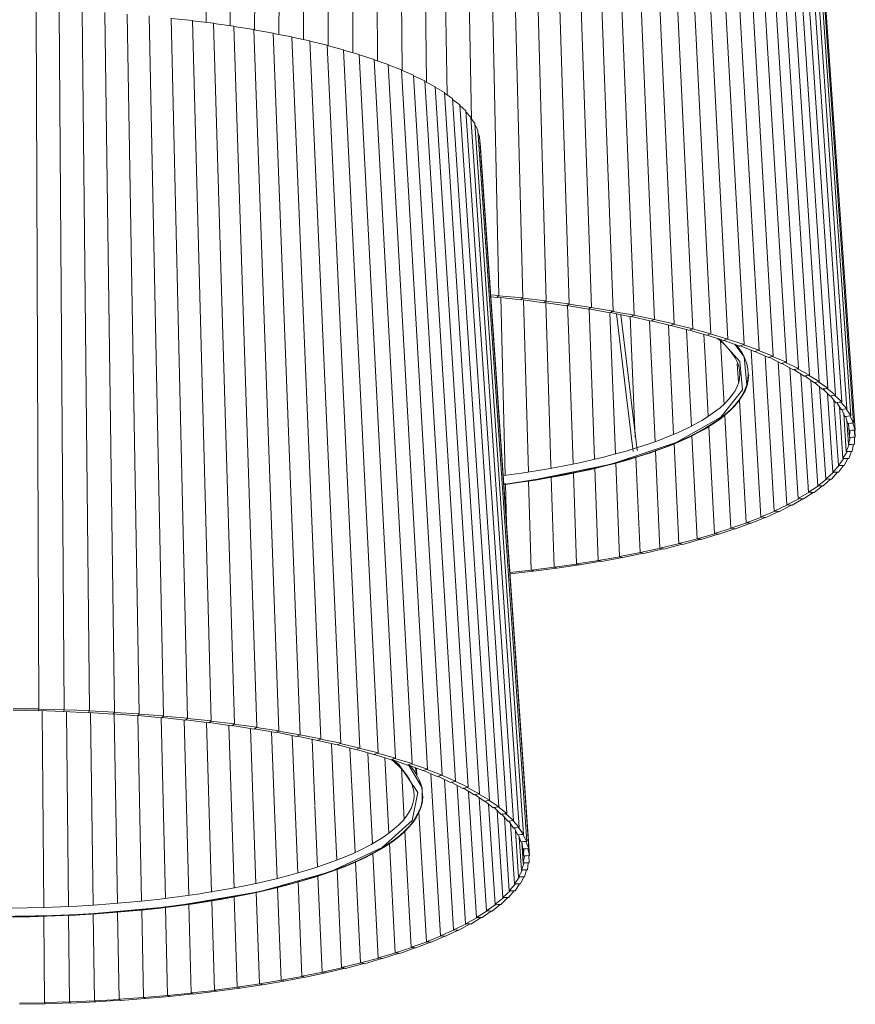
# Model space of a CAD drawing. Header units: millimetres. Extents: x 2868 to 11019, y -1415 to 7989.
# Tile 11 of 83: x 7116 to 7510, y -884 to -420. Entities that reach past the tile are written whole.
import ezdxf

# ---------------------------------------------------------------- set-up
doc = ezdxf.new("R2010")
doc.units = ezdxf.units.MM
doc.layers.add('E-LITE-EQPM', color=7, linetype='Continuous', lineweight=20)

# ---------------------------------------------------------------- blocks, each defined once
blk = doc.blocks.new('64314-7L   _Suspended_tensor - 64314-44-7L SAMBA Black_ribbon beige pendant lamp ø450-7L-545827-00 Isometrico PDF')
at = {"layer": 'E-LITE-EQPM', "color": 253, "lineweight": 15, "true_color": 0xaaaaaa}
for p, q in [((3962.23, -217.62), (3959.21, -422.98)), ((3973, -217.14), (3970.63, -424.96)), ((3983.84, -216.81), (3982.15, -427.09)), ((3994.72, -216.62), (3993.74, -429.51)), ((4005.63, -216.57), (4005.37, -432.44)), ((4016.53, -216.67), (4017.01, -435.64)), ((4027.4, -216.92), (4028.64, -439.53)), ((4038.22, -217.31), (4040.25, -444.08)), ((4048.95, -217.85), (4051.81, -449.64)), ((3951.55, -218.25), (3947.89, -421.39)), ((4057.86, -218.41), (4061.44, -455.59)), ((4068.38, -219.2), (4072.94, -466.93)), ((4078.76, -220.14), (4085.9, -550.11)), ((4088.96, -221.22), (4097.16, -551.29)), ((4098.97, -222.43), (4108.21, -552.61)), ((4108.75, -223.77), (4119.01, -554.08)), ((4118.29, -225.24), (4129.55, -555.7)), ((4127.57, -226.84), (4139.79, -557.45)), ((4136.56, -228.56), (4149.72, -559.34)), ((4145.25, -230.39), (4159.32, -561.36)), ((4153.6, -232.34), (4168.55, -563.51)), ((4161.62, -234.41), (4177.41, -565.78)), ((4169.26, -236.57), (4185.86, -568.16)), ((4176.53, -238.84), (4193.89, -570.65)), ((4183.39, -241.2), (4201.49, -573.25)), ((4189.85, -243.65), (4208.63, -575.94)), ((4195.87, -246.18), (4215.29, -578.73)), ((4201.45, -248.79), (4221.47, -581.61)), ((4206.57, -251.47), (4227.14, -584.56)), ((4211.22, -254.22), (4232.3, -587.59)), ((4215.4, -257.02), (4236.93, -590.68)), ((4219.08, -259.88), (4241.02, -593.83)), ((4222.27, -262.79), (4244.57, -597.03)), ((4224.96, -265.73), (4247.56, -600.27)), ((4227.13, -268.71), (4249.99, -603.55)), ((4228.79, -271.71), (4251.84, -606.86)), ((4229.93, -274.73), (4253.13, -610.19)), ((4230.55, -277.76), (4253.84, -613.53)), ((3867.72, -415.33), (3868.94, -745)), ((3878.57, -415.64), (3880.9, -745.33)), ((3889.36, -416.1), (3892.8, -745.82)), ((3900.05, -416.7), (3904.6, -746.48)), ((3910.63, -417.44), (3916.27, -747.29)), ((3921.06, -418.32), (3927.79, -748.25)), ((3931.34, -419.34), (3939.12, -749.37)), ((3931.34, -419.48), (3941.42, -420.5)), ((3941.42, -420.5), (3950.26, -750.64)), ((3941.43, -420.64), (3951.3, -421.79)), ((3951.3, -421.79), (3961.16, -752.05)), ((3951.3, -421.93), (3960.94, -423.21)), ((3960.94, -423.21), (3971.8, -753.61)), ((3960.94, -423.36), (3970.32, -424.76)), ((3970.32, -424.76), (3982.16, -755.31)), ((3970.33, -424.91), (3979.43, -426.43)), ((3979.43, -426.43), (3992.22, -757.15)), ((3979.43, -426.58), (3988.24, -428.22)), ((3988.24, -428.22), (4001.95, -759.12)), ((3988.24, -428.38), (3996.73, -430.13)), ((3996.73, -430.13), (4011.33, -761.21)), ((3996.73, -430.29), (4004.88, -432.14)), ((4004.88, -432.14), (4020.34, -763.43)), ((4004.89, -432.32), (4012.67, -434.27)), ((4012.67, -434.27), (4028.95, -765.77)), ((4012.68, -434.45), (4020.09, -436.5)), ((4020.09, -436.5), (4037.16, -768.22)), ((4020.1, -436.68), (4027.11, -438.82)), ((4027.11, -438.82), (4044.93, -770.78)), ((4027.13, -439.02), (4033.73, -441.23)), ((4033.73, -441.23), (4052.25, -773.43)), ((4033.74, -441.44), (4039.93, -443.74)), ((4039.93, -443.74), (4059.1, -776.19)), ((4039.94, -443.96), (4045.68, -446.32)), ((4045.68, -446.32), (4065.47, -779.03)), ((4045.69, -446.55), (4050.98, -448.97)), ((4050.98, -448.97), (4071.35, -781.95)), ((4051, -449.23), (4055.82, -451.69)), ((4055.82, -451.69), (4076.71, -784.95)), ((4055.84, -451.97), (4060.19, -454.48)), ((4060.19, -454.48), (4081.55, -788.01)), ((4060.21, -454.79), (4064.07, -457.31)), ((4064.07, -457.31), (4085.86, -791.14)), ((4064.09, -457.67), (4067.46, -460.2)), ((4067.46, -460.2), (4089.62, -794.32)), ((4067.48, -460.61), (4070.34, -463.13)), ((4070.34, -463.13), (4092.83, -797.55)), ((4070.38, -463.61), (4072.72, -466.1)), ((4072.72, -466.1), (4095.48, -800.82)), ((4072.76, -466.69), (4074.58, -469.09)), ((4074.58, -469.09), (4097.56, -804.12)), ((4074.64, -469.88), (4075.93, -472.1)), ((4075.93, -472.1), (4099.08, -807.44)), ((4076.01, -473.3), (4076.75, -475.13)), ((4076.75, -475.13), (4100.01, -810.78)), ((4076.95, -477.71), (4077.05, -478.17)), ((4077.05, -478.17), (4100.38, -814.13)), ((4085.9, -550.11), (4082.03, -549.81)), ((4082.09, -550.73), (4085.05, -551.03)), ((4085.05, -551.03), (4085.48, -550.57)), ((4085.44, -550.56), (4085.09, -550.89)), ((4085.17, -550.9), (4096.18, -552.19)), ((4085.79, -550.24), (4085.44, -550.56)), ((4097.16, -551.29), (4085.79, -550.24)), ((4096.18, -552.19), (4096.64, -551.77)), ((4096.64, -551.74), (4096.24, -552.05)), ((4096.32, -552.06), (4107.1, -553.51)), ((4097.03, -551.42), (4096.64, -551.74)), ((4108.21, -552.61), (4097.03, -551.42)), ((4107.1, -553.51), (4107.62, -553.09)), ((4107.62, -553.05), (4107.18, -553.37)), ((4107.26, -553.38), (4117.78, -554.96)), ((4108.06, -552.74), (4107.62, -553.05)), ((4119.01, -554.08), (4108.06, -552.74)), ((4117.78, -554.96), (4118.36, -554.55)), ((4118.36, -554.52), (4117.88, -554.83)), ((4117.96, -554.84), (4128.2, -556.56)), ((4118.84, -554.21), (4118.36, -554.52)), ((4129.55, -555.7), (4118.84, -554.21)), ((4128.2, -556.56), (4128.84, -556.15)), ((4128.84, -556.12), (4128.32, -556.43)), ((4128.32, -556.43), (4138.33, -558.3)), ((4129.36, -555.82), (4128.84, -556.12)), ((4139.79, -557.45), (4129.36, -555.82)), ((4139.03, -557.87), (4138.46, -558.16)), ((4138.54, -558.18), (4148.15, -560.16)), ((4139.59, -557.58), (4139.03, -557.87)), ((4149.72, -559.34), (4139.59, -557.58)), ((4148.9, -559.75), (4148.3, -560.03)), ((4148.37, -560.05), (4157.63, -562.16)), ((4149.51, -559.46), (4148.9, -559.75)), ((4149.5, -559.46), (4149.72, -559.34)), ((4159.32, -561.36), (4149.51, -559.46)), ((4159.08, -561.48), (4158.44, -561.76)), ((4159.08, -561.48), (4159.32, -561.36)), ((4168.55, -563.51), (4159.08, -561.48)), ((4158.44, -561.76), (4157.81, -562.03)), ((4157.87, -562.05), (4166.76, -564.29)), ((4167.63, -563.89), (4166.95, -564.16)), ((4167.02, -564.18), (4175.52, -566.53)), ((4168.3, -563.62), (4167.63, -563.89)), ((4168.3, -563.62), (4168.55, -563.51)), ((4177.41, -565.78), (4168.3, -563.62)), ((4176.43, -566.14), (4175.72, -566.4)), ((4177.14, -565.88), (4176.43, -566.14)), ((4177.04, -565.92), (4177.41, -565.78)), ((4185.86, -568.16), (4177.14, -565.88)), ((4175.78, -566.42), (4183.87, -568.88)), ((4183.87, -568.88), (4184.1, -568.8)), ((4184.84, -568.51), (4184.1, -568.76)), ((4184.15, -568.78), (4191.82, -571.35)), ((4185.58, -568.26), (4184.84, -568.51)), ((4185.58, -568.26), (4185.86, -568.16)), ((4193.89, -570.65), (4185.58, -568.26)), ((4193.6, -570.75), (4192.83, -570.99)), ((4193.6, -570.75), (4193.89, -570.65)), ((4201.49, -573.25), (4193.6, -570.75)), ((4191.82, -571.35), (4192.06, -571.27)), ((4192.83, -570.99), (4192.06, -571.23)), ((4192.11, -571.25), (4199.32, -573.92)), ((4199.32, -573.92), (4199.58, -573.84)), ((4200.38, -573.57), (4199.58, -573.8)), ((4199.65, -573.83), (4206.38, -576.58)), ((4201.18, -573.35), (4200.38, -573.57)), ((4201.18, -573.34), (4201.49, -573.25)), ((4208.63, -575.94), (4201.18, -573.35)), ((4204.84, -575.96), (4209.4, -654.51)), ((4206.38, -576.58), (4206.65, -576.51)), ((4207.48, -576.26), (4206.65, -576.47)), ((4206.65, -576.47), (4212.97, -579.34)), ((4208.31, -576.04), (4207.48, -576.26)), ((4215.29, -578.73), (4208.31, -576.04)), ((4208.32, -576.03), (4208.63, -575.94)), ((4211.41, -578.63), (4215.77, -651.71)), ((4212.97, -579.34), (4213.25, -579.27)), ((4214.11, -579.03), (4213.25, -579.23)), ((4213.29, -579.26), (4219.07, -582.18)), ((4214.96, -578.82), (4214.11, -579.03)), ((4214.13, -579.04), (4215.29, -578.73)), ((4221.47, -581.61), (4214.96, -578.82)), ((4217.52, -581.4), (4221.66, -648.83)), ((4219.07, -582.18), (4219.37, -582.11)), ((4220.25, -581.89), (4219.37, -582.08)), ((4219.41, -582.1), (4224.68, -585.11)), ((4221.13, -581.69), (4220.25, -581.89)), ((4220.27, -581.9), (4221.47, -581.61)), ((4227.14, -584.56), (4221.13, -581.69)), ((4223.16, -584.24), (4227.04, -645.88)), ((4225.89, -584.82), (4224.99, -585.01)), ((4226.79, -584.64), (4225.89, -584.82)), ((4225.91, -584.83), (4227.14, -584.56)), ((4232.3, -587.59), (4226.79, -584.64)), ((4224.68, -585.11), (4224.99, -585.04)), ((4225.03, -585.03), (4229.78, -588.1)), ((4228.33, -587.16), (4231.9, -642.85)), ((4229.78, -588.1), (4230.1, -588.03)), ((4231.02, -587.83), (4230.1, -588)), ((4230.13, -588.03), (4234.35, -591.15)), ((4231.94, -587.66), (4231.02, -587.83)), ((4231.04, -587.84), (4232.3, -587.59)), ((4236.93, -590.68), (4231.94, -587.66)), ((4232.99, -590.15), (4236.24, -639.77)), ((4234.35, -591.15), (4234.69, -591.09)), ((4235.63, -590.91), (4234.69, -591.06)), ((4234.72, -591.09), (4238.4, -594.27)), ((4236.57, -590.75), (4235.63, -590.91)), ((4235.64, -590.92), (4236.93, -590.68)), ((4241.02, -593.83), (4236.57, -590.75)), ((4237.16, -593.2), (4240.04, -636.63)), ((4239.7, -594.04), (4238.75, -594.18)), ((4240.65, -593.89), (4239.7, -594.04)), ((4239.71, -594.05), (4241.02, -593.83)), ((4244.57, -597.03), (4240.65, -593.89)), ((4238.4, -594.27), (4238.75, -594.21)), ((4238.77, -594.21), (4241.9, -597.43)), ((4240.8, -596.3), (4243.3, -633.45)), ((4241.9, -597.43), (4242.26, -597.38)), ((4243.22, -597.22), (4242.26, -597.35)), ((4242.26, -597.35), (4244.85, -600.64)), ((4243.04, -597.26), (4243.24, -597.23)), ((4244.19, -597.09), (4243.22, -597.22)), ((4243.24, -597.23), (4244.57, -597.03)), ((4247.56, -600.27), (4244.19, -597.09)), ((4199.31, -599.42), (4202.55, -657.21)), ((4243.91, -599.44), (4246, -630.22)), ((4244.85, -600.64), (4245.22, -600.59)), ((4246.2, -600.45), (4245.22, -600.57)), ((4245.23, -600.59), (4247.25, -603.89)), ((4247.17, -600.33), (4246.2, -600.45)), ((4246.21, -600.46), (4247.56, -600.27)), ((4246.47, -602.62), (4248.14, -626.96)), ((4249.99, -603.55), (4247.17, -600.33)), ((4192.37, -606.64), (4195.25, -659.83)), ((4247.25, -603.89), (4247.62, -603.84)), ((4248.61, -603.71), (4247.62, -603.82)), ((4247.64, -603.84), (4249.08, -607.16)), ((4248.49, -605.8), (4249.72, -623.68)), ((4249.6, -603.6), (4248.61, -603.71)), ((4248.62, -603.72), (4249.99, -603.55)), ((4249.08, -607.16), (4249.47, -607.12)), ((4250.46, -607), (4249.47, -607.09)), ((4249.47, -607.12), (4250.35, -610.45)), ((4251.84, -606.86), (4249.6, -603.6)), ((4250.46, -607.01), (4251.84, -606.86)), ((4251.45, -606.91), (4250.46, -607)), ((4253.13, -610.19), (4251.45, -606.91)), ((4184.87, -611.87), (4187.5, -662.34)), ((4249.94, -608.89), (4250.74, -620.38)), ((4250.35, -610.45), (4250.74, -610.42)), ((4250.72, -610.42), (4251.18, -617.07)), ((4251.74, -610.31), (4250.74, -610.39)), ((4250.74, -610.42), (4251.05, -613.76)), ((4251.72, -610.32), (4251.74, -610.32)), ((4251.74, -610.32), (4253.13, -610.19)), ((4252.73, -610.23), (4251.74, -610.31)), ((4253.84, -613.53), (4252.73, -610.23)), ((4176.91, -616.25), (4179.33, -664.75)), ((4251.57, -617.04), (4250.74, -620.38)), ((4251.05, -613.76), (4251.45, -613.73)), ((4251.45, -613.7), (4251.18, -617.07)), ((4251.18, -617.07), (4251.58, -617.04)), ((4252.44, -613.64), (4251.45, -613.7)), ((4252.58, -616.97), (4251.58, -617.02)), ((4253.44, -613.57), (4252.44, -613.64)), ((4252.45, -613.65), (4253.84, -613.53)), ((4252.58, -616.98), (4253.97, -616.88)), ((4253.57, -616.91), (4252.58, -616.97)), ((4253.97, -616.88), (4253.44, -613.57)), ((4253.53, -620.23), (4253.57, -616.91)), ((4253.74, -613.54), (4253.97, -616.88)), ((4168.52, -620.02), (4170.75, -667.04)), ((4251.13, -620.36), (4249.72, -623.68)), ((4250.74, -620.38), (4251.13, -620.36)), ((4252.14, -620.3), (4251.14, -620.34)), ((4252.13, -620.31), (4253.53, -620.23)), ((4253.13, -620.25), (4252.14, -620.3)), ((4252.51, -623.57), (4253.13, -620.25)), ((4150.55, -626.29), (4152.46, -671.27)), ((4159.72, -623.41), (4161.78, -669.22)), ((4250.12, -623.67), (4248.14, -626.96)), ((4249.72, -623.68), (4250.12, -623.67)), ((4251.12, -623.61), (4250.13, -623.64)), ((4250.91, -626.89), (4252.11, -623.59)), ((4251.12, -623.62), (4252.51, -623.57)), ((4252.11, -623.59), (4251.12, -623.61)), ((4141.03, -629.01), (4142.78, -673.2)), ((4246.39, -630.22), (4243.3, -633.45)), ((4248.54, -626.95), (4246, -630.22)), ((4246, -630.22), (4246.39, -630.22)), ((4246.02, -633.45), (4248.35, -630.19)), ((4247.38, -630.19), (4246.41, -630.19)), ((4247.37, -630.2), (4248.75, -630.18)), ((4248.35, -630.19), (4247.38, -630.19)), ((4248.14, -626.96), (4248.54, -626.95)), ((4249.54, -626.92), (4248.55, -626.93)), ((4248.75, -630.18), (4250.52, -626.9)), ((4249.53, -626.93), (4250.91, -626.89)), ((4250.52, -626.9), (4249.54, -626.92)), ((4110.61, -635.76), (4111.94, -678.18)), ((4121.03, -633.75), (4122.5, -676.66)), ((4131.18, -631.53), (4132.79, -675)), ((4243.68, -633.45), (4240.04, -636.63)), ((4242.73, -636.67), (4245.63, -633.45)), ((4243.3, -633.45), (4243.68, -633.45)), ((4244.67, -633.44), (4243.71, -633.42)), ((4244.66, -633.45), (4246.02, -633.45)), ((4245.63, -633.45), (4244.67, -633.44)), ((4089.02, -639.01), (4089.48, -657.23)), ((4099.93, -637.54), (4101.12, -679.56)), ((4236.61, -639.78), (4231.9, -642.85)), ((4234.5, -642.96), (4238.51, -639.83)), ((4240.42, -636.64), (4236.24, -639.77)), ((4236.24, -639.77), (4236.61, -639.78)), ((4237.58, -639.8), (4236.65, -639.76)), ((4237.56, -639.81), (4238.89, -639.84)), ((4238.51, -639.83), (4237.58, -639.8)), ((4238.89, -639.84), (4242.34, -636.66)), ((4240.04, -636.63), (4240.42, -636.64)), ((4241.4, -636.64), (4240.45, -636.61)), ((4241.38, -636.65), (4242.73, -636.67)), ((4242.34, -636.66), (4241.4, -636.64)), ((4232.27, -642.87), (4227.04, -645.88)), ((4229.59, -646.02), (4234.13, -642.95)), ((4231.9, -642.85), (4232.27, -642.87)), ((4233.22, -642.9), (4232.31, -642.85)), ((4233.2, -642.91), (4234.5, -642.96)), ((4234.13, -642.95), (4233.22, -642.9)), ((4222.01, -648.86), (4215.77, -651.71)), ((4218.2, -651.92), (4223.79, -648.98)), ((4227.4, -645.9), (4221.66, -648.83)), ((4221.66, -648.83), (4222.01, -648.86)), ((4222.92, -648.91), (4222.05, -648.83)), ((4222.9, -648.92), (4224.15, -649)), ((4223.79, -648.98), (4222.92, -648.91)), ((4224.15, -649), (4229.22, -646)), ((4227.04, -645.88), (4227.4, -645.9)), ((4228.33, -645.94), (4227.44, -645.88)), ((4228.31, -645.95), (4229.59, -646.02)), ((4229.22, -646), (4228.33, -645.94)), ((4216.11, -651.74), (4209.4, -654.51)), ((4211.76, -654.74), (4217.85, -651.89)), ((4215.77, -651.71), (4216.12, -651.74)), ((4217.01, -651.8), (4216.16, -651.72)), ((4216.99, -651.81), (4218.2, -651.92)), ((4217.85, -651.89), (4217.01, -651.8)), ((4202.87, -657.25), (4195.25, -659.83)), ((4197.45, -660.13), (4204.51, -657.45)), ((4209.73, -654.54), (4202.55, -657.21)), ((4202.55, -657.21), (4202.88, -657.25)), ((4203.72, -657.34), (4202.93, -657.23)), ((4204.51, -657.45), (4203.72, -657.34)), ((4204.51, -657.44), (4204.84, -657.48)), ((4204.84, -657.48), (4211.42, -654.71)), ((4209.4, -654.51), (4209.73, -654.54)), ((4210.6, -654.62), (4209.79, -654.52)), ((4211.42, -654.71), (4210.6, -654.62)), ((4210.6, -654.63), (4211.76, -654.74)), ((4187.8, -662.39), (4179.33, -664.75)), ((4181.36, -665.1), (4189.31, -662.62)), ((4195.56, -659.87), (4187.5, -662.34)), ((4187.5, -662.34), (4187.8, -662.39)), ((4188.59, -662.5), (4187.86, -662.37)), ((4189.31, -662.62), (4188.59, -662.5)), ((4189.31, -662.62), (4189.62, -662.67)), ((4189.62, -662.67), (4197.13, -660.09)), ((4195.25, -659.83), (4195.56, -659.87)), ((4196.37, -659.97), (4195.62, -659.85)), ((4197.13, -660.09), (4196.37, -659.97)), ((4197.13, -660.08), (4197.45, -660.13)), ((4171.02, -667.09), (4161.78, -669.22)), ((4163.62, -669.63), (4172.4, -667.37)), ((4179.61, -664.8), (4170.75, -667.04)), ((4170.75, -667.04), (4171.02, -667.09)), ((4171.75, -667.22), (4171.09, -667.08)), ((4172.4, -667.37), (4171.75, -667.22)), ((4172.4, -667.37), (4172.68, -667.42)), ((4172.68, -667.42), (4181.06, -665.05)), ((4179.33, -664.75), (4179.61, -664.8)), ((4180.37, -664.92), (4179.68, -664.78)), ((4181.06, -665.05), (4180.37, -664.92)), ((4181.06, -665.05), (4181.36, -665.1)), ((4152.7, -671.33), (4142.78, -673.2)), ((4144.41, -673.65), (4153.94, -671.64)), ((4162.04, -669.28), (4152.46, -671.27)), ((4152.46, -671.27), (4152.7, -671.33)), ((4153.36, -671.48), (4152.77, -671.32)), ((4153.94, -671.64), (4153.36, -671.48)), ((4153.94, -671.64), (4154.19, -671.7)), ((4154.19, -671.7), (4163.35, -669.57)), ((4161.78, -669.22), (4162.04, -669.28)), ((4162.73, -669.41), (4162.11, -669.26)), ((4163.35, -669.57), (4162.73, -669.41)), ((4163.35, -669.57), (4163.62, -669.63)), ((4122.7, -676.73), (4111.94, -678.18)), ((4113.22, -678.69), (4123.7, -677.08)), ((4133.08, -675.05), (4122.5, -676.66)), ((4123.24, -676.9), (4122.78, -676.72)), ((4123.7, -677.08), (4123.24, -676.9)), ((4123.62, -677.05), (4123.9, -677.15)), ((4123.9, -677.15), (4134.08, -675.4)), ((4143.01, -673.26), (4132.79, -675)), ((4133.58, -675.23), (4133.08, -675.05)), ((4134.08, -675.4), (4133.58, -675.23)), ((4134, -675.37), (4134.31, -675.47)), ((4134.31, -675.47), (4144.17, -673.59)), ((4142.78, -673.2), (4143.01, -673.26)), ((4143.63, -673.42), (4143.09, -673.25)), ((4144.17, -673.59), (4143.63, -673.42)), ((4144.08, -673.56), (4144.41, -673.65)), ((4101.28, -679.63), (4091.11, -680.68)), ((4091.16, -681.33), (4102.11, -680.01)), ((4112.12, -678.25), (4101.12, -679.56)), ((4101.74, -679.81), (4101.37, -679.62)), ((4102.11, -680.01), (4101.74, -679.81)), ((4102.05, -679.98), (4102.28, -680.08)), ((4102.28, -680.08), (4113.03, -678.62)), ((4112.61, -678.43), (4112.2, -678.24)), ((4113.03, -678.62), (4112.61, -678.43)), ((4112.96, -678.59), (4113.22, -678.69)), ((3856.92, -745.64), (3868.79, -745.95)), ((3868.94, -745), (3856.93, -744.96)), ((3868.83, -745.47), (3868.73, -745.81)), ((3868.73, -745.81), (3880.63, -746.28)), ((3868.79, -745.95), (3868.86, -745.47)), ((3868.92, -745.13), (3868.83, -745.47)), ((3880.9, -745.33), (3868.92, -745.13)), ((3880.73, -745.81), (3880.58, -746.14)), ((3880.63, -746.28), (3880.77, -745.81)), ((3880.66, -746.15), (3892.39, -746.77)), ((3880.87, -745.47), (3880.73, -745.81)), ((3892.8, -745.82), (3880.87, -745.47)), ((3892.55, -746.3), (3892.36, -746.63)), ((3892.39, -746.77), (3892.59, -746.3)), ((3892.45, -746.64), (3904.05, -747.42)), ((3892.75, -745.96), (3892.55, -746.3)), ((3904.6, -746.48), (3892.75, -745.96)), ((3904.29, -746.95), (3904.04, -747.28)), ((3904.05, -747.42), (3904.32, -746.95)), ((3904.53, -746.61), (3904.29, -746.95)), ((3916.27, -747.29), (3904.53, -746.61)), ((3904.58, -746.5), (3904.6, -746.48)), ((3904.04, -747.28), (3915.59, -748.22)), ((3915.59, -748.22), (3915.93, -747.75)), ((3915.89, -747.75), (3915.6, -748.08)), ((3915.69, -748.09), (3926.98, -749.18)), ((3916.18, -747.42), (3915.89, -747.75)), ((3927.79, -748.25), (3916.18, -747.42)), ((3926.98, -749.18), (3927.38, -748.71)), ((3927.34, -748.71), (3927.01, -749.04)), ((3927.09, -749.04), (3938.19, -750.28)), ((3927.68, -748.38), (3927.34, -748.71)), ((3939.12, -749.37), (3927.68, -748.38)), ((3938.19, -750.28), (3938.62, -749.86)), ((3938.62, -749.82), (3938.24, -750.14)), ((3938.24, -750.14), (3949.2, -751.54)), ((3939, -749.5), (3938.62, -749.82)), ((3950.26, -750.64), (3939, -749.5)), ((3949.2, -751.54), (3949.69, -751.12)), ((3949.69, -751.08), (3949.27, -751.4)), ((3949.35, -751.41), (3959.98, -752.94)), ((3950.11, -750.77), (3949.69, -751.08)), ((3961.16, -752.05), (3950.11, -750.77)), ((3959.98, -752.94), (3960.53, -752.52)), ((3960.53, -752.49), (3960.07, -752.8)), ((3960.14, -752.81), (3970.5, -754.48)), ((3960.99, -752.18), (3960.53, -752.49)), ((3971.8, -753.61), (3960.99, -752.18)), ((3970.5, -754.48), (3971.12, -754.07)), ((3971.12, -754.04), (3970.61, -754.34)), ((3970.61, -754.34), (3980.75, -756.16)), ((3971.62, -753.74), (3971.12, -754.04)), ((3982.16, -755.31), (3971.62, -753.74)), ((3981.42, -755.73), (3980.87, -756.03)), ((3980.87, -756.03), (3990.69, -757.98)), ((3981.97, -755.43), (3981.42, -755.73)), ((3992.22, -757.15), (3981.97, -755.43)), ((3991.42, -757.56), (3990.84, -757.84)), ((3990.84, -757.84), (4000.31, -759.92)), ((3992.01, -757.27), (3991.42, -757.56)), ((4001.95, -759.12), (3992.01, -757.27)), ((4001.1, -759.51), (4000.48, -759.79)), ((4000.54, -759.81), (4009.58, -762)), ((4001.72, -759.23), (4001.1, -759.51)), ((4001.72, -759.23), (4001.95, -759.12)), ((4011.33, -761.21), (4001.72, -759.23)), ((4010.43, -761.6), (4009.77, -761.87)), ((4009.83, -761.89), (4018.49, -764.19)), ((4011.09, -761.33), (4010.43, -761.6)), ((4011.08, -761.33), (4011.33, -761.21)), ((4020.34, -763.43), (4011.09, -761.33)), ((4019.39, -763.81), (4018.69, -764.07)), ((4018.75, -764.09), (4027, -766.51)), ((4020.08, -763.54), (4019.39, -763.81)), ((4020.08, -763.54), (4020.34, -763.43)), ((4028.95, -765.77), (4020.08, -763.54)), ((4028.68, -765.87), (4028.95, -765.77)), ((4027, -766.51), (4027.25, -766.41)), ((4027.95, -766.13), (4027.22, -766.38)), ((4027.31, -766.41), (4035.11, -768.93)), ((4028.68, -765.88), (4027.95, -766.13)), ((4037.16, -768.22), (4028.68, -765.88)), ((4035.11, -768.93), (4035.35, -768.85)), ((4036.11, -768.57), (4035.35, -768.81)), ((4035.4, -768.83), (4042.79, -771.46)), ((4036.87, -768.32), (4036.11, -768.57)), ((4036.86, -768.32), (4037.16, -768.22)), ((4044.93, -770.78), (4036.87, -768.32)), ((4042.79, -771.46), (4043.04, -771.38)), ((4043.83, -771.11), (4043.04, -771.34)), ((4043.04, -771.34), (4050.03, -774.09)), ((4044.63, -770.88), (4043.83, -771.11)), ((4044.4, -771.88), (4044.49, -772.38)), ((4044.62, -770.87), (4044.93, -770.78)), ((4052.25, -773.43), (4044.63, -770.88)), ((4047.25, -776.73), (4046.58, -772.73)), ((4047.05, -772.91), (4047.25, -776.57)), ((4050.03, -774.09), (4050.29, -774.01)), ((4051.11, -773.75), (4050.29, -773.97)), ((4050.29, -773.97), (4056.8, -776.81)), ((4051.93, -773.53), (4051.11, -773.75)), ((4059.1, -776.19), (4051.93, -773.53)), ((4052.12, -773.47), (4052.25, -773.43)), ((4053.87, -775.53), (4058.36, -851.98)), ((4056.8, -776.81), (4057.08, -776.73)), ((4057.93, -776.49), (4057.08, -776.7)), ((4057.13, -776.72), (4063.1, -779.62)), ((4058.78, -776.28), (4057.93, -776.49)), ((4057.95, -776.5), (4059.1, -776.19)), ((4065.47, -779.03), (4058.78, -776.28)), ((4060.26, -778.24), (4064.54, -849.15)), ((4063.1, -779.62), (4063.4, -779.54)), ((4064.27, -779.31), (4063.4, -779.51)), ((4063.44, -779.53), (4068.91, -782.51)), ((4065.14, -779.11), (4064.27, -779.31)), ((4064.29, -779.32), (4065.47, -779.03)), ((4071.35, -781.95), (4065.14, -779.11)), ((4066.19, -781.03), (4070.23, -846.24)), ((4068.91, -782.51), (4069.22, -782.44)), ((4070.11, -782.22), (4069.22, -782.41)), ((4069.25, -782.43), (4074.21, -785.47)), ((4071, -782.03), (4070.11, -782.22)), ((4070.13, -782.23), (4071.35, -781.95)), ((4076.71, -784.95), (4071, -782.03)), ((4071.64, -783.9), (4075.41, -843.26)), ((4074.21, -785.47), (4074.53, -785.41)), ((4075.44, -785.2), (4074.53, -785.38)), ((4074.56, -785.4), (4078.99, -788.51)), ((4076.36, -785.02), (4075.44, -785.2)), ((4075.46, -785.21), (4076.71, -784.95)), ((4081.55, -788.01), (4076.36, -785.02)), ((4076.61, -786.84), (4080.06, -840.21)), ((4078.99, -788.51), (4079.33, -788.44)), ((4080.26, -788.25), (4079.33, -788.41)), ((4079.35, -788.44), (4083.25, -791.6)), ((4081.19, -788.09), (4080.26, -788.25)), ((4080.27, -788.26), (4081.55, -788.01)), ((4085.86, -791.14), (4081.19, -788.09)), ((4048.22, -793.56), (4051.7, -854.72)), ((4081.08, -789.84), (4084.19, -837.1)), ((4083.25, -791.6), (4083.59, -791.54)), ((4084.54, -791.36), (4083.59, -791.51)), ((4083.62, -791.53), (4086.97, -794.74)), ((4085.49, -791.21), (4084.54, -791.36)), ((4084.55, -791.37), (4085.86, -791.14)), ((4085.04, -792.9), (4087.78, -833.95)), ((4089.62, -794.32), (4085.49, -791.21)), ((4086.97, -794.74), (4087.32, -794.69)), ((4088.28, -794.52), (4087.32, -794.66)), ((4087.34, -794.69), (4090.14, -797.94)), ((4089.24, -794.39), (4088.28, -794.52)), ((4088.29, -794.53), (4089.62, -794.32)), ((4088.47, -796), (4090.82, -830.74)), ((4092.83, -797.55), (4089.24, -794.39)), ((4090.14, -797.94), (4090.5, -797.88)), ((4091.47, -797.73), (4090.5, -797.86)), ((4090.52, -797.88), (4092.75, -801.17)), ((4092.45, -797.61), (4091.47, -797.73)), ((4091.48, -797.74), (4092.83, -797.55)), ((4095.48, -800.82), (4092.45, -797.61)), ((4041.57, -802.69), (4044.57, -857.37)), ((4091.36, -799.12), (4093.3, -827.5)), ((4092.75, -801.17), (4093.13, -801.12)), ((4094.11, -800.98), (4093.13, -801.09)), ((4093.14, -801.12), (4094.81, -804.43)), ((4093.71, -802.25), (4095.22, -824.24)), ((4095.09, -800.87), (4094.11, -800.98)), ((4094.12, -800.99), (4095.48, -800.82)), ((4097.56, -804.12), (4095.09, -800.87)), ((4094.81, -804.43), (4095.19, -804.39)), ((4096.18, -804.26), (4095.19, -804.36)), ((4095.19, -804.36), (4096.3, -807.72)), ((4095.51, -805.45), (4096.58, -820.95)), ((4097.17, -804.16), (4096.18, -804.26)), ((4096.19, -804.27), (4097.56, -804.12)), ((4097.69, -807.57), (4096.69, -807.65)), ((4099.08, -807.44), (4097.17, -804.16)), ((4097.69, -807.58), (4099.08, -807.44)), ((4098.68, -807.48), (4097.69, -807.57)), ((4100.01, -810.78), (4098.68, -807.48)), ((4034.28, -808.49), (4037, -859.93)), ((4096.3, -807.72), (4096.69, -807.68)), ((4096.67, -807.68), (4097.37, -817.64)), ((4096.7, -807.68), (4097.23, -811.02)), ((4097.23, -811.02), (4097.62, -810.98)), ((4097.35, -811.01), (4097.58, -814.33)), ((4097.62, -810.98), (4097.58, -814.33)), ((4098.62, -810.89), (4097.62, -810.96)), ((4098.62, -810.9), (4100.01, -810.78)), ((4099.62, -810.82), (4098.62, -810.89)), ((4100.38, -814.13), (4099.62, -810.82)), ((4026.49, -813.12), (4028.99, -862.38)), ((4097.98, -814.3), (4097.37, -817.64)), ((4097.58, -814.33), (4097.98, -814.3)), ((4098.98, -814.22), (4097.98, -814.28)), ((4098.98, -814.23), (4100.38, -814.13)), ((4099.98, -814.16), (4098.98, -814.22)), ((4100.16, -817.48), (4099.98, -814.16)), ((4009.63, -820.64), (4011.76, -866.94)), ((4018.26, -817.03), (4020.57, -864.71)), ((4096.97, -820.93), (4095.22, -824.24)), ((4097.76, -817.62), (4096.58, -820.95)), ((4096.58, -820.95), (4096.97, -820.93)), ((4097.98, -820.87), (4096.98, -820.9)), ((4097.37, -817.64), (4097.76, -817.62)), ((4098.76, -817.55), (4097.77, -817.59)), ((4097.97, -820.88), (4099.37, -820.82)), ((4098.97, -820.84), (4097.98, -820.87)), ((4098, -824.15), (4098.97, -820.84)), ((4098.76, -817.56), (4100.16, -817.48)), ((4099.76, -817.5), (4098.76, -817.55)), ((4099.37, -820.82), (4099.76, -817.5)), ((4000.6, -823.77), (4002.57, -869.04)), ((4095.63, -824.2), (4093.3, -827.5)), ((4095.22, -824.24), (4095.51, -824.23)), ((4096.62, -824.18), (4095.63, -824.2)), ((4096.06, -827.45), (4097.6, -824.16)), ((4096.61, -824.19), (4098, -824.15)), ((4097.6, -824.16), (4096.62, -824.18)), ((3981.5, -829.16), (3983.16, -872.87)), ((3991.22, -826.56), (3993.03, -871.02)), ((4091.2, -830.74), (4087.78, -833.95)), ((4090.48, -833.97), (4093.16, -830.73)), ((4093.69, -827.5), (4090.82, -830.74)), ((4090.82, -830.74), (4091.2, -830.74)), ((4092.19, -830.72), (4091.23, -830.72)), ((4092.18, -830.74), (4093.55, -830.73)), ((4093.16, -830.73), (4092.19, -830.72)), ((4093.3, -827.5), (4093.69, -827.5)), ((4093.55, -830.73), (4095.66, -827.46)), ((4094.69, -827.47), (4093.71, -827.47)), ((4094.68, -827.48), (4096.06, -827.45)), ((4095.66, -827.46), (4094.69, -827.47)), ((3950.56, -835.39), (3951.81, -877.59)), ((3961.14, -833.45), (3962.53, -876.16)), ((3971.46, -831.45), (3972.99, -874.58)), ((4088.16, -833.95), (4084.19, -837.1)), ((4086.86, -837.16), (4090.09, -833.96)), ((4087.78, -833.95), (4088.16, -833.95)), ((4089.14, -833.94), (4088.19, -833.92)), ((4089.13, -833.96), (4090.48, -833.97)), ((4090.09, -833.96), (4089.14, -833.94)), ((3917.5, -839.68), (3918.34, -881.02)), ((3928.71, -838.48), (3929.69, -880.03)), ((3939.74, -837.04), (3940.85, -878.88)), ((4084.57, -837.11), (4080.06, -840.21)), ((4082.68, -840.3), (4086.47, -837.15)), ((4084.19, -837.1), (4084.57, -837.11)), ((4085.54, -837.12), (4084.6, -837.09)), ((4085.52, -837.13), (4086.86, -837.16)), ((4086.47, -837.15), (4085.54, -837.12)), ((3871.33, -842.67), (3871.64, -883.44)), ((3883.02, -842.26), (3883.46, -883.07)), ((3894.62, -841.57), (3895.2, -882.54)), ((3906.13, -840.77), (3906.84, -881.86)), ((4075.77, -843.28), (4070.23, -846.24)), ((4072.74, -846.4), (4077.61, -843.37)), ((4080.43, -840.22), (4075.41, -843.26)), ((4075.41, -843.26), (4075.77, -843.28)), ((4076.71, -843.31), (4075.81, -843.25)), ((4076.69, -843.32), (4077.98, -843.38)), ((4077.61, -843.37), (4076.71, -843.31)), ((4077.98, -843.38), (4082.31, -840.29)), ((4080.06, -840.21), (4080.43, -840.22)), ((4081.39, -840.24), (4080.47, -840.2)), ((4081.37, -840.26), (4082.68, -840.3)), ((4082.31, -840.29), (4081.39, -840.24)), ((4064.89, -849.18), (4058.36, -851.98)), ((4060.75, -852.2), (4066.64, -849.32)), ((4070.58, -846.26), (4064.54, -849.15)), ((4064.54, -849.15), (4064.89, -849.18)), ((4065.79, -849.23), (4064.94, -849.15)), ((4065.77, -849.24), (4067, -849.34)), ((4066.64, -849.32), (4065.79, -849.23)), ((4067, -849.34), (4072.38, -846.38)), ((4070.23, -846.24), (4070.58, -846.26)), ((4071.5, -846.31), (4070.63, -846.24)), ((4071.49, -846.32), (4072.74, -846.4)), ((4072.38, -846.38), (4071.5, -846.31)), ((4058.7, -852.01), (4051.7, -854.72)), ((4054.01, -854.98), (4060.4, -852.17)), ((4058.36, -851.98), (4058.7, -852.01)), ((4059.58, -852.08), (4058.75, -851.99)), ((4060.4, -852.17), (4059.58, -852.08)), ((4059.58, -852.09), (4060.75, -852.2)), ((4044.89, -857.41), (4037, -859.93)), ((4039.15, -860.24), (4046.49, -857.62)), ((4052.03, -854.76), (4044.57, -857.37)), ((4044.57, -857.37), (4044.89, -857.41)), ((4045.72, -857.51), (4044.95, -857.39)), ((4046.49, -857.62), (4045.72, -857.51)), ((4046.49, -857.62), (4046.81, -857.66)), ((4046.81, -857.66), (4053.68, -854.94)), ((4051.7, -854.72), (4052.03, -854.76)), ((4052.88, -854.84), (4052.08, -854.74)), ((4053.68, -854.94), (4052.88, -854.84)), ((4053.68, -854.94), (4054.01, -854.98)), ((4029.28, -862.42), (4020.57, -864.71)), ((4022.54, -865.09), (4030.76, -862.67)), ((4037.3, -859.97), (4028.99, -862.38)), ((4028.99, -862.38), (4029.28, -862.42)), ((4030.05, -862.54), (4029.35, -862.41)), ((4030.76, -862.67), (4030.05, -862.54)), ((4030.76, -862.67), (4031.06, -862.72)), ((4031.06, -862.72), (4038.84, -860.2)), ((4037, -859.93), (4037.3, -859.97)), ((4038.1, -860.08), (4037.36, -859.95)), ((4038.84, -860.2), (4038.1, -860.08)), ((4038.84, -860.2), (4039.15, -860.24)), ((4012.02, -866.99), (4002.57, -869.04)), ((4004.35, -869.46), (4013.36, -867.28)), ((4020.85, -864.77), (4011.76, -866.94)), ((4011.76, -866.94), (4012.02, -866.99)), ((4012.73, -867.13), (4012.09, -866.98)), ((4013.36, -867.28), (4012.73, -867.13)), ((4013.36, -867.28), (4013.63, -867.34)), ((4013.63, -867.34), (4022.26, -865.03)), ((4020.57, -864.71), (4020.85, -864.77)), ((4021.59, -864.89), (4020.92, -864.75)), ((4022.26, -865.03), (4021.59, -864.89)), ((4022.26, -865.03), (4022.54, -865.09)), ((3993.34, -871.07), (3983.16, -872.87)), ((3984.72, -873.34), (3994.46, -871.4)), ((4002.82, -869.1), (3993.03, -871.02)), ((3993.03, -871.02), (3993.27, -871.08)), ((3993.9, -871.24), (3993.34, -871.07)), ((3994.46, -871.4), (3993.9, -871.24)), ((3994.36, -871.38), (3994.7, -871.47)), ((3994.7, -871.47), (4004.09, -869.41)), ((4002.57, -869.04), (4002.82, -869.1)), ((4003.49, -869.25), (4002.89, -869.09)), ((4004.09, -869.41), (4003.49, -869.25)), ((4004.09, -869.4), (4004.35, -869.46)), ((3962.72, -876.23), (3951.81, -877.59)), ((3953.02, -878.12), (3963.66, -876.59)), ((3973.19, -874.65), (3962.53, -876.16)), ((3963.23, -876.41), (3962.8, -876.22)), ((3963.66, -876.59), (3963.23, -876.41)), ((3963.59, -876.56), (3963.86, -876.67)), ((3963.86, -876.67), (3974.22, -875)), ((3983.38, -872.93), (3972.99, -874.58)), ((3973.75, -874.82), (3973.27, -874.64)), ((3974.22, -875), (3973.75, -874.82)), ((3974.14, -874.97), (3974.43, -875.07)), ((3974.43, -875.07), (3984.49, -873.27)), ((3983.98, -873.1), (3983.46, -872.92)), ((3984.49, -873.27), (3983.98, -873.1)), ((3984.41, -873.24), (3984.72, -873.34)), ((3918.46, -881.1), (3906.84, -881.86)), ((3907.55, -882.43), (3919.05, -881.5)), ((3929.83, -880.1), (3918.34, -881.02)), ((3918.46, -881.1), (3918.76, -881.3)), ((3918.8, -881.3), (3918.55, -881.09)), ((3919.05, -881.5), (3918.8, -881.3)), ((3919.18, -881.58), (3930.51, -880.5)), ((3941.01, -878.96), (3929.69, -880.03)), ((3930.21, -880.3), (3929.91, -880.1)), ((3930.51, -880.5), (3930.21, -880.3)), ((3930.65, -880.58), (3941.78, -879.35)), ((3951.98, -877.67), (3940.85, -878.88)), ((3941.44, -879.15), (3941.09, -878.95)), ((3941.78, -879.35), (3941.44, -879.15)), ((3941.94, -879.42), (3952.84, -878.04)), ((3952.45, -877.85), (3952.06, -877.66)), ((3952.84, -878.04), (3952.45, -877.85)), ((3952.77, -878.01), (3953.02, -878.12)), ((3871.68, -883.52), (3859.77, -883.65)), ((3859.95, -884.25), (3871.9, -883.95)), ((3883.52, -883.15), (3871.64, -883.44)), ((3871.64, -883.44), (3871.8, -883.73)), ((3871.84, -883.73), (3871.77, -883.52)), ((3871.9, -883.95), (3871.84, -883.73)), ((3871.95, -884.03), (3883.83, -883.57)), ((3895.28, -882.62), (3883.46, -883.07)), ((3883.46, -883.07), (3883.68, -883.36)), ((3883.72, -883.36), (3883.61, -883.15)), ((3883.83, -883.57), (3883.72, -883.36)), ((3883.9, -883.66), (3895.69, -883.04)), ((3906.94, -881.94), (3895.2, -882.54)), ((3895.2, -882.54), (3895.49, -882.83)), ((3895.53, -882.83), (3895.37, -882.62)), ((3895.69, -883.04), (3895.53, -882.83)), ((3895.78, -883.12), (3907.44, -882.35)), ((3906.94, -881.94), (3907.19, -882.14)), ((3907.23, -882.14), (3907.02, -881.93)), ((3907.19, -882.14), (3907.55, -882.43)), ((3907.44, -882.35), (3907.23, -882.14))]:
    blk.add_line(p, q, dxfattribs=at)
at = {"layer": 'E-LITE-EQPM', "color": 7, "lineweight": 15, "true_color": 0xfdfdfd}
for p, q in [((4086.79, -551.09), (4088.92, -634.97)), ((4097.51, -552.22), (4099.81, -633.38)), ((4108.03, -553.45), (4110.43, -630.08)), ((4118.33, -554.88), (4118.71, -565.91)), ((4128.4, -556.44), (4131.03, -627.33)), ((4138.21, -558.27), (4140.86, -624.85)), ((4141.36, -558.76), (4146.11, -598)), ((4148.13, -598), (4143.42, -559.19)), ((4147.74, -560.08), (4149.35, -598)), ((4118.71, -565.92), (4120.89, -629.63)), ((4156.96, -562.01), (4159.53, -619.17)), ((4165.86, -564.06), (4168.31, -615.65)), ((4174.42, -566.22), (4176.69, -611.82)), ((4182.62, -568.5), (4183.31, -581.9)), ((4190.45, -571.29), (4192.1, -601.65)), ((4183.32, -581.96), (4184.62, -606.94)), ((4198.34, -582.25), (4198.83, -590.89)), ((4202.67, -592.92), (4202.37, -593.68)), ((4146.11, -598), (4149.22, -623.62)), ((4151.16, -623.03), (4148.15, -598.13)), ((4149.36, -598.2), (4150.16, -617.04)), ((4199.29, -599.1), (4199.3, -599.32)), ((4192.35, -606.34), (4192.37, -606.64)), ((4151.21, -623.38), (4151.17, -623.07)), ((4110.43, -630.1), (4110.48, -631.61)), ((4121.02, -633.45), (4121.03, -633.75)), ((4089.01, -638.74), (4089.02, -639.01)), ((3870.59, -745.89), (3871.3, -838.63)), ((3881.97, -746.22), (3882.97, -838.14)), ((3893.29, -746.66), (3894.57, -837.5)), ((3904.51, -747.3), (3906.06, -836.71)), ((3915.63, -748.22), (3917.42, -835.65)), ((3926.61, -749.14), (3928.62, -834.36)), ((3937.44, -750.2), (3939.64, -833.02)), ((3948.08, -751.39), (3950.44, -831.33)), ((3958.52, -752.73), (3961.01, -829.5)), ((3968.73, -754.19), (3971.32, -827.39)), ((3978.7, -755.79), (3981.34, -825.02)), ((3988.4, -757.52), (3991.05, -822.44)), ((3997.81, -759.37), (3999.15, -790.26)), ((4006.9, -761.35), (4008.24, -790.4)), ((4015.67, -763.44), (4016.98, -790.47)), ((4024.1, -765.85), (4025.35, -790.47)), ((4032.14, -767.97), (4034.02, -803.54)), ((4039.93, -772.83), (4041.26, -797.05)), ((4049.77, -788.93), (4049.67, -789.4)), ((3999.16, -790.47), (4000.42, -819.49)), ((4008.24, -790.47), (4009.43, -816.29)), ((4016.98, -790.54), (4018.06, -812.72)), ((4025.36, -790.67), (4026.27, -808.62)), ((4048.24, -793.33), (4047.04, -795.47)), ((4048.19, -792.95), (4048.21, -793.46)), ((4049.38, -790.48), (4049.18, -791.09)), ((4049.57, -789.79), (4049.41, -790.38)), ((4046.95, -795.62), (4046.69, -796.01)), ((4041.55, -802.37), (4041.56, -802.61)), ((4025.63, -808.88), (4024.57, -809.47)), ((3991.2, -826.27), (3991.22, -826.56)), ((3950.55, -835.07), (3950.56, -835.39)), ((3971.45, -831.18), (3971.46, -831.45)), ((3917.49, -839.45), (3917.5, -839.68)), ((3928.71, -838.17), (3928.71, -838.48)), ((3883.01, -842), (3883.02, -842.26))]:
    blk.add_line(p, q, dxfattribs=at)
at = {"layer": 'E-LITE-EQPM', "color": 253, "lineweight": 15, "true_color": 0xaaaaaa}
for points in [[(4088.41, -639.2, 0), (4100.25, -637.5, 0), (4138.84, -629.65, 0), (4169.56, -619.46, 0), (4190.63, -607.52, 0), (4200.83, -594.52, 0), (4199.56, -581.22, 0), (4189.91, -570.57, 0)], [(4199.52, -587.21, 0), (4199.38, -585.29, 0), (4198.97, -583.35, 0), (4198.26, -581.4, 0), (4197.26, -579.43, 0), (4195.96, -577.43, 0), (4194.35, -575.42, 0), (4192.42, -573.41, 0), (4190.19, -571.39, 0), (4188.88, -570.36, 0)], [(4197.2, -573.08, 0), (4201.56, -579.01, 0), (4202.84, -592.45, 0), (4202.74, -592.72, 0)], [(4203.52, -587.21, 0), (4203.34, -584.72, 0), (4202.81, -582.25, 0), (4201.93, -579.81, 0), (4200.72, -577.42, 0), (4199.19, -575.08, 0), (4197.82, -573.36, 0)], [(4203.52, -587.21, 0), (4203.34, -589.7, 0), (4202.81, -592.17, 0), (4201.93, -594.6, 0), (4200.72, -597, 0), (4199.19, -599.34, 0), (4197.35, -601.63, 0), (4195.2, -603.88, 0), (4192.76, -606.08, 0), (4190.02, -608.24, 0), (4186.99, -610.35, 0), (4183.68, -612.41, 0), (4180.09, -614.43, 0), (4176.23, -616.4, 0), (4172.09, -618.32, 0), (4167.69, -620.19, 0), (4163.04, -622.01, 0), (4158.13, -623.77, 0), (4152.99, -625.47, 0), (4147.6, -627.11, 0), (4141.99, -628.69, 0), (4136.17, -630.21, 0), (4130.13, -631.65, 0), (4123.89, -633.03, 0), (4117.47, -634.34, 0), (4110.86, -635.57, 0), (4104.08, -636.73, 0), (4097.14, -637.82, 0), (4090.06, -638.82, 0), (4088.22, -639.06, 0)], [(4203.72, -587.52, 0), (4203.49, -590.05, 0), (4202.9, -592.55, 0), (4201.96, -595.01, 0), (4200.69, -597.42, 0), (4199.1, -599.78, 0), (4197.2, -602.09, 0), (4194.99, -604.34, 0), (4192.49, -606.55, 0), (4189.7, -608.71, 0), (4186.62, -610.82, 0), (4183.26, -612.89, 0), (4179.62, -614.9, 0), (4175.71, -616.87, 0), (4171.53, -618.79, 0), (4167.09, -620.65, 0), (4162.39, -622.46, 0), (4157.45, -624.21, 0), (4152.26, -625.91, 0), (4146.84, -627.54, 0), (4141.19, -629.11, 0), (4135.33, -630.62, 0), (4129.26, -632.06, 0), (4123, -633.43, 0), (4116.54, -634.73, 0), (4109.91, -635.95, 0), (4103.1, -637.1, 0), (4096.14, -638.17, 0), (4089.04, -639.16, 0), (4088.24, -639.26, 0)], [(4199.52, -587.21, 0), (4199.38, -589.13, 0), (4198.97, -591.06, 0), (4198.26, -593.01, 0), (4197.26, -594.99, 0), (4195.96, -596.99, 0), (4194.35, -598.99, 0), (4192.42, -601.01, 0), (4190.19, -603.02, 0), (4187.64, -605.02, 0), (4184.79, -607.01, 0), (4181.65, -608.97, 0), (4179.27, -610.31, 0)], [(3972.69, -831.22, 0), (4006.35, -821.77, 0), (4030.91, -810.36, 0), (4044.96, -797.64, 0), (4047.67, -784.36, 0), (4038.88, -771.28, 0), (4035.94, -768.88, 0)], [(4045.89, -785.78, 0), (4045.75, -783.86, 0), (4045.33, -781.92, 0), (4044.63, -779.97, 0), (4043.63, -777.99, 0), (4042.32, -776, 0), (4040.71, -773.99, 0), (4038.79, -771.97, 0), (4036.55, -769.96, 0), (4035.2, -768.9, 0)], [(4043.31, -771.38, 0), (4049.68, -782.2, 0), (4049.77, -788.93, 0)], [(4049.89, -785.78, 0), (4049.71, -783.29, 0), (4049.18, -780.82, 0), (4048.3, -778.38, 0), (4047.09, -775.99, 0), (4045.56, -773.64, 0), (4044.02, -771.72, 0)], [(3856.83, -843.09, 0), (3864.76, -842.96, 0), (3872.67, -842.75, 0), (3880.54, -842.46, 0), (3888.36, -842.07, 0), (3896.12, -841.6, 0), (3903.81, -841.04, 0), (3911.41, -840.4, 0), (3918.91, -839.67, 0), (3926.31, -838.86, 0), (3933.58, -837.97, 0), (3940.72, -837, 0), (3947.72, -835.94, 0), (3954.57, -834.81, 0), (3961.24, -833.61, 0), (3967.75, -832.33, 0), (3973.02, -831.21, 0)], [(3855.69, -842.89, 0), (3863.62, -842.78, 0), (3871.53, -842.59, 0), (3879.41, -842.3, 0), (3887.24, -841.93, 0), (3895.01, -841.47, 0), (3902.71, -840.92, 0), (3910.32, -840.29, 0), (3917.84, -839.58, 0), (3925.25, -838.78, 0), (3932.54, -837.9, 0), (3939.7, -836.94, 0), (3946.72, -835.9, 0), (3953.58, -834.78, 0), (3960.28, -833.58, 0), (3966.81, -832.32, 0), (3973, -831.01, 0)], [(4049.89, -785.78, 0), (4049.71, -788.27, 0), (4049.18, -790.74, 0), (4048.3, -793.17, 0), (4047.09, -795.56, 0), (4045.56, -797.91, 0), (4043.72, -800.2, 0), (4041.57, -802.45, 0), (4039.12, -804.65, 0), (4036.39, -806.81, 0), (4033.36, -808.92, 0), (4030.05, -810.98, 0), (4026.46, -813, 0), (4022.59, -814.97, 0), (4018.46, -816.89, 0), (4014.06, -818.76, 0), (4009.4, -820.58, 0), (4004.5, -822.34, 0), (3999.35, -824.04, 0), (3993.97, -825.68, 0), (3988.36, -827.26, 0), (3982.53, -828.78, 0), (3976.49, -830.22, 0), (3973, -831.01, 0)], [(4050.09, -786.09, 0), (4049.86, -788.61, 0), (4049.27, -791.12, 0), (4048.33, -793.58, 0), (4047.06, -795.99, 0), (4045.46, -798.35, 0), (4043.56, -800.66, 0), (4041.36, -802.91, 0), (4038.86, -805.12, 0), (4036.07, -807.28, 0), (4032.99, -809.39, 0), (4029.63, -811.45, 0), (4025.99, -813.47, 0), (4022.07, -815.44, 0), (4017.89, -817.35, 0), (4013.45, -819.22, 0), (4008.76, -821.03, 0), (4003.81, -822.78, 0), (3998.62, -824.48, 0), (3993.2, -826.11, 0), (3987.56, -827.68, 0), (3981.7, -829.19, 0), (3975.63, -830.63, 0), (3973.02, -831.21, 0)], [(4045.89, -785.78, 0), (4045.75, -787.7, 0), (4045.33, -789.63, 0), (4044.63, -791.58, 0), (4043.63, -793.56, 0), (4042.32, -795.55, 0), (4040.71, -797.56, 0), (4038.79, -799.58, 0), (4036.55, -801.59, 0), (4034.01, -803.59, 0), (4031.16, -805.58, 0), (4028.01, -807.54, 0), (4025.63, -808.88, 0)], [(3753.14, -836.06, 0), (3791.63, -840.65, 0), (3838.66, -843, 0), (3886.34, -842.15, 0), (3931.9, -838.14, 0), (3972.69, -831.22, 0)]]:
    blk.add_polyline3d(points, dxfattribs=at)
at = {"layer": 'E-LITE-EQPM', "color": 7, "lineweight": 15, "true_color": 0xfdfdfd}
for points in [[(4179.27, -610.31, 0), (4178.21, -610.91, 0), (4174.6, -612.74, 0)], [(4174.48, -612.81, 0), (4170.47, -614.67, 0), (4166.19, -616.49, 0), (4161.64, -618.26, 0), (4156.83, -619.99, 0), (4151.78, -621.66, 0), (4147.58, -622.94, 0)], [(4147.45, -622.98, 0), (4146.48, -623.27, 0), (4140.95, -624.83, 0), (4135.2, -626.33, 0), (4129.23, -627.76, 0), (4123.06, -629.12, 0), (4116.7, -630.41, 0), (4110.15, -631.64, 0), (4103.43, -632.79, 0), (4096.55, -633.86, 0), (4089.52, -634.86, 0), (4087.94, -635.06, 0)], [(4024.41, -809.55, 0), (4020.84, -811.37, 0), (4016.83, -813.24, 0), (4012.56, -815.05, 0)], [(4012.55, -815.06, 0), (4008, -816.83, 0), (4003.2, -818.56, 0), (3998.14, -820.23, 0), (3992.84, -821.84, 0), (3987.32, -823.4, 0), (3981.56, -824.89, 0), (3975.6, -826.32, 0), (3972.14, -827.1, 0)], [(3855.66, -838.89, 0), (3863.55, -838.78, 0), (3871.41, -838.59, 0), (3879.24, -838.3, 0), (3887.03, -837.93, 0), (3894.75, -837.48, 0), (3902.4, -836.93, 0), (3909.97, -836.31, 0), (3917.44, -835.6, 0), (3924.8, -834.8, 0), (3932.04, -833.93, 0), (3939.14, -832.98, 0), (3946.1, -831.94, 0)], [(3946.25, -831.92, 0), (3952.91, -830.83, 0), (3959.55, -829.65, 0), (3966.02, -828.4, 0), (3972.14, -827.1, 0)]]:
    blk.add_polyline3d(points, dxfattribs=at)

msp = doc.modelspace()

# ---------------------------------------------------------------- block references
at = {"layer": 'E-LITE-EQPM', "color": 253, "lineweight": 15, "true_color": 0xaaaaaa}
msp.add_blockref('64314-7L   _Suspended_tensor - 64314-44-7L SAMBA Black_ribbon beige pendant lamp ø450-7L-545827-00 Isometrico PDF', (3255.83, 0), dxfattribs=at)

doc.saveas('drawing.dxf')
